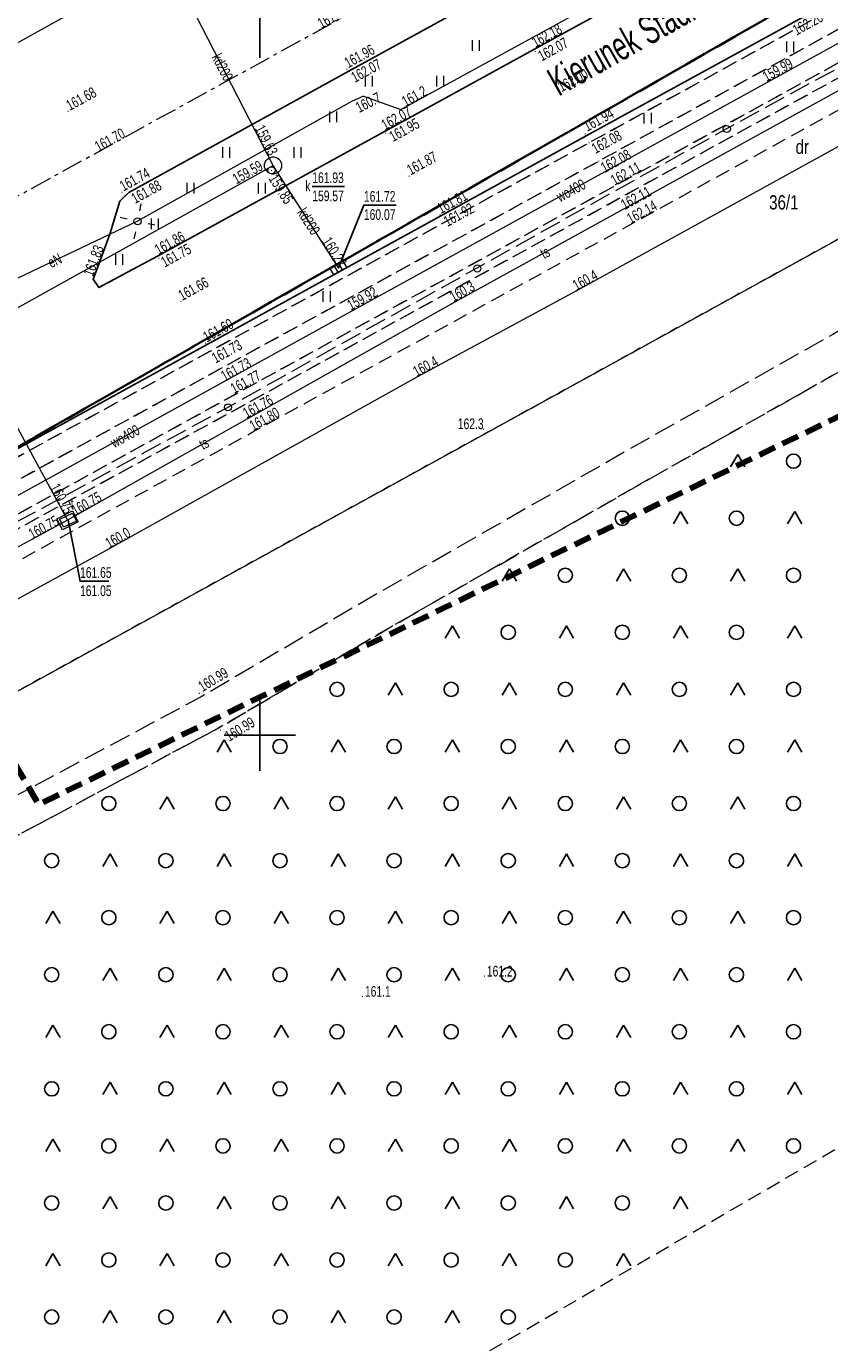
# Model space of a CAD drawing. Header units: metres. Extents: x 0 to 8443948, y 0 to 5887002.
# Tile 7 of 256: x 8442584 to 8442640, y 5885807 to 5885900. Entities that reach past the tile are written whole.
import ezdxf
from ezdxf.enums import TextEntityAlignment as Align

# ---------------------------------------------------------------- set-up
doc = ezdxf.new("R2010")
doc.units = ezdxf.units.M
doc.header["$MEASUREMENT"] = 0
for name, pattern in [('0.5_0.5', [1, 0.5, -0.5]), ('1.0_0.5', [1.5, 1, -0.5]), ('1.5_0.5', [2, 1.5, -0.5]), ('1.5_1.0', [2.5, 1.5, -1]), ('1_12', [3, 1, -1, 0, -1]), ('1_EGJE', [2.5, 1.5, -0.37, 0.26, -0.37]), ('219-500', [0]), ('4', [1.8, 1.2, -0.6])]:
    doc.linetypes.add(name, pattern=pattern)
doc.layers.get('0').update_dxf_attribs({"color": 250, "linetype": 'CONTINUOUS', "lineweight": 5})
doc.layers.add('!STR oś jezdni', color=6, linetype='1_12', lineweight=30)
for name, color, linetype in [('210-oznaczenie konturu użytku gruntowego', 253, 'CONTINUOUS'), ('211-numer działki ewidencyjnej', 253, 'CONTINUOUS'), ('216-obręb ewidencyjny', 253, 'CONTINUOUS'), ('218-kontur użytku gruntowego', 253, 'CONTINUOUS'), ('219-działka ewidencyjna', 253, 'CONTINUOUS'), ('chodnik', 253, 'CONTINUOUS'), ('jezdnia', 253, 'CONTINUOUS'), ('komora podziemna', 253, 'CONTINUOUS'), ('kratka ściekowa', 253, 'CONTINUOUS'), ('krawężnik', 253, 'CONTINUOUS'), ('latarnia', 253, 'CONTINUOUS'), ('Obszar opracowania', 253, 'CONTINUOUS'), ('Obszar prawny ulicy', 253, 'CONTINUOUS'), ('pikieta naturalna', 253, 'CONTINUOUS'), ('pikieta naturalna-Atr2', 253, 'CONTINUOUS'), ('pikieta sztuczna', 253, 'CONTINUOUS'), ('pikieta sztuczna-Atr2', 253, 'CONTINUOUS'), ('przewód elektroenergetyczny podziemny', 253, 'CONTINUOUS'), ('przewód elektroenergetyczny podziemny - ob. projektowany', 253, 'CONTINUOUS'), ('przewód elektroenergetyczny podziemny-Atr1', 253, 'CONTINUOUS'), ('przewód kanalizacyjny', 253, 'CONTINUOUS'), ('przewód kanalizacyjny-Atr1', 253, 'CONTINUOUS'), ('przewód specjalny', 253, 'CONTINUOUS'), ('przewód telekomunikacyjny podziemny', 253, 'CONTINUOUS'), ('przewód telekomunikacyjny podziemny-Atr1', 253, 'CONTINUOUS'), ('przewód wodociągowy', 253, 'CONTINUOUS'), ('przewód wodociągowy-Atr1', 253, 'CONTINUOUS'), ('rzędna', 253, 'CONTINUOUS'), ('rzędna-Atr2', 253, 'CONTINUOUS'), ('rzędna-Atr3', 253, 'CONTINUOUS'), ('słup przewodów napowietrznych', 253, 'CONTINUOUS'), ('słup przewodów napowietrznych - ob. projektowany', 253, 'CONTINUOUS'), ('teren zalesiony', 253, 'CONTINUOUS'), ('trawnik', 253, 'CONTINUOUS'), ('Wstawianie ramki sekcyjnej z opisem', 253, 'CONTINUOUS'), ('właz do komory lub kanału', 253, 'CONTINUOUS'), ('właz do komory lub kanału - okrągły', 253, 'CONTINUOUS'), ('właz do komory lub kanału - okrągły-Atr17', 253, 'CONTINUOUS'), ('właz do komory lub kanału-Atr17', 253, 'CONTINUOUS')]:
    doc.layers.add(name, color=color, linetype=linetype)
doc.styles.get("Standard").update_dxf_attribs({"font": 'Working1250', "width": 0.75})

# ---------------------------------------------------------------- blocks, each defined once
blk = doc.blocks.new('PW01')
at = {"linetype": 'Continuous', "lineweight": 13}
h = blk.add_hatch(color=0, dxfattribs=at)
edge = h.paths.add_edge_path()
edge.add_arc((0, 0), 0.045, 0, 360)
blk = doc.blocks.new('US05')
at = {"color": 0, "linetype": 'Continuous', "lineweight": 13}
for p, q in [((-0.525, -0.25), (-0.525, 0.25)), ((-0.525, 0.25), (-0.175, 0.25)), ((-0.175, -0.25), (-0.175, 0.25)), ((-0.175, 0.25), (0.175, 0.25)), ((0.175, -0.25), (0.175, 0.25)), ((0.175, 0.25), (0.525, 0.25)), ((0.525, -0.25), (0.525, 0.25)), ((-0.525, -0.25), (-0.175, -0.25)), ((-0.175, -0.25), (0.175, -0.25)), ((0.175, -0.25), (0.525, -0.25))]:
    blk.add_line(p, q, dxfattribs=at)
blk = doc.blocks.new('US15')
at = {"color": 0, "linetype": 'Continuous', "lineweight": 13}
blk.add_circle((0, 0), 0.25, dxfattribs=at)
blk = doc.blocks.new('SM01')
at = {"color": 0, "linetype": 'Continuous', "lineweight": 13}
for p, q in [((-0.53, 0.531), (-0.883, 0.884)), ((0.531, 0.531), (0.884, 0.884)), ((-0.53, -0.53), (-0.883, -0.883)), ((0.531, -0.53), (0.884, -0.883))]:
    blk.add_line(p, q, dxfattribs=at)
blk.add_circle((0, 0), 0.25, dxfattribs=at)
blk = doc.blocks.new('US22')
at = {"color": 0, "linetype": 'Continuous', "lineweight": 13}
blk.add_circle((0, 0), 0.25, dxfattribs=at)
blk = doc.blocks.new('TU04')
at = {"color": 0, "linetype": 'Continuous', "lineweight": 13}
for p, q in [((0, 0), (0, 0.75)), ((0.5, 0), (0.5, 0.75))]:
    blk.add_line(p, q, dxfattribs=at)
blk = doc.blocks.new('OTZK3')
at = {"color": 0, "linetype": 'Continuous'}
for p, q in [((-0.5, -0.289), (0, 0.577)), ((0, 0.577), (0.5, -0.289))]:
    blk.add_line(p, q, dxfattribs=at)
blk = doc.blocks.new('OTZK1')
at = {"color": 0, "linetype": 'Continuous'}
blk.add_circle((0, 0), 0.5, dxfattribs=at)
blk = doc.blocks.new('RAMKA500K')
at = {"color": 0}
for p, q in [((200, 147.5), (200, 152.5)), ((200, 97.5), (200, 102.5)), ((197.5, 100), (202.5, 100))]:
    blk.add_line(p, q, dxfattribs=at)

msp = doc.modelspace()

# ---------------------------------------------------------------- linework, layer by layer
at = {"layer": '!STR oś jezdni', "color": 162, "linetype": '1_EGJE', "lineweight": 15}
msp.add_lwpolyline([(8442474.47, 5885828.108), (8442683.667, 5885943.139)], dxfattribs=at)
at = {"layer": '216-obręb ewidencyjny', "color": 253, "linetype": '1.5_1.0', "lineweight": 35, "flags": 128}
for points in [[(8442841.544, 5886013.294), (8442656.69, 5885912.36), (8442529.19, 5885839.4), (8442483.422, 5885813.215)], [(8442483.422, 5885813.215), (8442529.19, 5885839.4), (8442656.69, 5885912.36), (8442841.544, 5886013.294)]]:
    msp.add_lwpolyline(points, dxfattribs=at)
at = {"layer": '218-kontur użytku gruntowego', "color": 3, "linetype": '0.5_0.5', "lineweight": 18, "flags": 128}
for points in [[(8442656.69, 5885912.36), (8442529.19, 5885839.4)], [(8442529.19, 5885839.4), (8442656.69, 5885912.36)], [(8442533.2, 5885825.66), (8442664.32, 5885897.87)], [(8442664.32, 5885897.87), (8442533.2, 5885825.66)]]:
    msp.add_lwpolyline(points, dxfattribs=at)
at = {"layer": '219-działka ewidencyjna', "color": 253, "linetype": '219-500', "lineweight": 18, "flags": 128}
for points in [[(8442656.69, 5885912.36), (8442529.19, 5885839.4)], [(8442533.2, 5885825.66), (8442664.32, 5885897.87)]]:
    msp.add_lwpolyline(points, dxfattribs=at)
at = {"layer": 'chodnik', "color": 253, "linetype": '1.0_0.5', "lineweight": 18, "flags": 128}
for points in [[(8442841.998, 5886012.568), (8442832.59, 5886007.41), (8442817.28, 5885998.96), (8442782.54, 5885979.87), (8442752.21, 5885963.2), (8442719.97, 5885945.42), (8442687.74, 5885927.66), (8442670.86, 5885918.39), (8442655.42, 5885909.85), (8442622.88, 5885892.02), (8442596.27, 5885877.38), (8442575.62, 5885866.03), (8442560.59, 5885857.76), (8442525.08, 5885838.22), (8442509.07, 5885829.36), (8442493.12, 5885820.6), (8442482.469, 5885814.742)], [(8442482.734, 5885814.318), (8442493.32, 5885820.16), (8442525.32, 5885837.78), (8442560.79, 5885857.3), (8442596.48, 5885876.9), (8442623.08, 5885891.53), (8442655.67, 5885909.48), (8442687.95, 5885927.26), (8442720.2, 5885944.99), (8442752.48, 5885962.79), (8442782.72, 5885979.4), (8442817.55, 5885998.55), (8442842.259, 5886012.149)], [(8442843.033, 5886010.91), (8442818.06, 5885997.17), (8442783.41, 5885978.14), (8442753.19, 5885961.54), (8442720.93, 5885943.74), (8442688.63, 5885925.96), (8442656.38, 5885908.21), (8442623.77, 5885890.25), (8442597.12, 5885875.63), (8442561.4, 5885855.99), (8442525.99, 5885836.53), (8442493.98, 5885818.86), (8442483.488, 5885813.11)], [(8442484.582, 5885811.358), (8442494.8, 5885816.96), (8442526.92, 5885834.71), (8442562.4, 5885854.15), (8442598.17, 5885873.84), (8442624.8, 5885888.46), (8442657.47, 5885906.45), (8442689.67, 5885924.19), (8442721.98, 5885941.97), (8442754.17, 5885959.73), (8442784.37, 5885976.3), (8442819.26, 5885995.45), (8442844.136, 5886009.143)], [(8442844.65, 5886008.319), (8442819.79, 5885994.66), (8442784.76, 5885975.43), (8442754.61, 5885958.89), (8442722.39, 5885941.13), (8442691.08, 5885923.91), (8442657.91, 5885905.62), (8442625.13, 5885887.6), (8442598.63, 5885873.01), (8442562.69, 5885853.33), (8442527.37, 5885833.89), (8442495.03, 5885816.03), (8442485.077, 5885810.566)], [(8442486.186, 5885808.788), (8442495.8, 5885814.05), (8442518.04, 5885826.35), (8442520.13, 5885827.5), (8442528.37, 5885832.06), (8442563.43, 5885851.44), (8442599.47, 5885871.24), (8442625.94, 5885885.78), (8442658.84, 5885903.89), (8442691.97, 5885922.16), (8442723.6, 5885939.55), (8442755.59, 5885957.15), (8442785.67, 5885973.69), (8442820.87, 5885992.99), (8442845.682, 5886006.666)]]:
    msp.add_lwpolyline(points, dxfattribs=at)
at = {"layer": 'jezdnia', "color": 253, "linetype": '1.5_0.5', "lineweight": 18, "flags": 128}
msp.add_lwpolyline([(8442482.469, 5885814.742), (8442493.12, 5885820.6), (8442509.07, 5885829.36), (8442525.08, 5885838.22), (8442560.59, 5885857.76), (8442575.62, 5885866.03), (8442596.27, 5885877.38), (8442622.88, 5885892.02), (8442655.42, 5885909.85), (8442670.86, 5885918.39), (8442687.74, 5885927.66), (8442719.97, 5885945.42), (8442752.21, 5885963.2), (8442782.54, 5885979.87), (8442817.28, 5885998.96), (8442832.59, 5886007.41), (8442841.998, 5886012.568)], dxfattribs=at)
for points in [[(8442588.72, 5885881.38), (8442588.31, 5885881.97), (8442588.72, 5885883.03), (8442589.49, 5885885.13), (8442590.19, 5885887.45), (8442590.81, 5885888.05), (8442606.2, 5885896.53), (8442616.8, 5885902.37), (8442631.59, 5885910.48), (8442649.16, 5885920.17), (8442665.16, 5885928.98), (8442681.55, 5885938.01), (8442699.29, 5885947.77), (8442713.88, 5885955.75), (8442729.15, 5885964.19), (8442746.5, 5885973.73), (8442761.82, 5885982.17), (8442776.42, 5885990.18), (8442779.3, 5885991.8), (8442779.61, 5885991.88), (8442779.8, 5885991.71), (8442779.87, 5885991.32), (8442779.69, 5885990.92), (8442777.85, 5885989.09), (8442776.26, 5885987.94), (8442762.79, 5885980.53), (8442747.5, 5885972.1), (8442743.59, 5885969.97), (8442742.81, 5885970), (8442742.12, 5885969.63), (8442741.73, 5885968.94), (8442734, 5885964.7), (8442732.66, 5885963.91), (8442730.98, 5885962.86), (8442729.72, 5885962.01), (8442715.79, 5885952.44), (8442708.54, 5885947.47), (8442705.55, 5885945.62), (8442701.73, 5885943.5), (8442684.3, 5885933.92), (8442667.52, 5885924.64), (8442651.95, 5885916.11), (8442633.93, 5885906.15), (8442619.22, 5885898.08), (8442592.83, 5885883.59)], [(8442547.85, 5885826.63), (8442525.34, 5885814.13), (8442526.33, 5885811.55), (8442549.07, 5885824.44), (8442570, 5885836.02), (8442597.13, 5885850.52), (8442609.19, 5885857.6), (8442627.63, 5885868.15), (8442640.14, 5885875.21), (8442641.78, 5885876.13), (8442672.91, 5885894.35), (8442687.64, 5885901.06), (8442729.86, 5885924.53), (8442744.55, 5885932.95), (8442765.66, 5885944.46), (8442781.73, 5885952.49), (8442796.73, 5885961.53), (8442801.94, 5885946.86), (8442810.19, 5885919.94), (8442812.59, 5885920.67), (8442803.9, 5885948.12), (8442799.1, 5885962.81), (8442806.3, 5885966.7), (8442818.9, 5885973.51), (8442834.35, 5885981.17), (8442843.99, 5885986.8), (8442842.73, 5885988.95), (8442833.1, 5885983.34), (8442817.71, 5885975.7), (8442801.14, 5885966.76), (8442798.36, 5885965.26), (8442797.93, 5885966.8), (8442795.82, 5885974.21), (8442793.55, 5885972.98), (8442795.2, 5885966.83), (8442795.96, 5885963.96), (8442780.61, 5885954.73), (8442764.55, 5885946.69), (8442743.32, 5885935.12), (8442728.63, 5885926.71), (8442686.61, 5885903.33), (8442671.88, 5885896.62), (8442640.53, 5885878.31), (8442640.17, 5885878.1), (8442626.4, 5885870.33), (8442607.93, 5885859.76), (8442595.89, 5885852.69), (8442568.82, 5885838.23)]]:
    msp.add_lwpolyline(points, close=True, dxfattribs=at)
at = {"layer": 'komora podziemna', "color": 34, "linetype": 'Continuous', "lineweight": 18, "flags": 128}
msp.add_lwpolyline([(8442601.53, 5885889.94), (8442601.52, 5885889.82), (8442601.48, 5885889.7), (8442601.42, 5885889.59), (8442601.33, 5885889.49), (8442601.23, 5885889.42), (8442601.12, 5885889.37), (8442600.99, 5885889.34), (8442600.87, 5885889.34), (8442600.74, 5885889.37), (8442600.63, 5885889.42), (8442600.53, 5885889.49), (8442600.44, 5885889.59), (8442600.38, 5885889.7), (8442600.34, 5885889.82), (8442600.33, 5885889.94), (8442600.34, 5885890.06), (8442600.38, 5885890.18), (8442600.44, 5885890.29), (8442600.53, 5885890.39), (8442600.63, 5885890.46), (8442600.74, 5885890.51), (8442600.87, 5885890.54), (8442600.99, 5885890.54), (8442601.12, 5885890.51), (8442601.23, 5885890.46), (8442601.33, 5885890.39), (8442601.42, 5885890.29), (8442601.48, 5885890.18), (8442601.52, 5885890.06)], close=True, dxfattribs=at)
at = {"layer": 'komora podziemna', "color": 30, "linetype": 'Continuous', "lineweight": 18, "flags": 128}
msp.add_lwpolyline([(8442586.88, 5885865.73), (8442587.27, 5885864.96), (8442586.17, 5885864.41), (8442585.78, 5885865.18)], close=True, dxfattribs=at)
at = {"layer": 'krawężnik', "color": 253, "linetype": 'Continuous', "lineweight": 25, "flags": 128}
for points in [[(8442482.469, 5885814.742), (8442493.12, 5885820.6), (8442509.07, 5885829.36), (8442525.08, 5885838.22), (8442560.59, 5885857.76), (8442575.62, 5885866.03), (8442596.27, 5885877.38), (8442622.88, 5885892.02), (8442655.42, 5885909.85), (8442670.86, 5885918.39), (8442687.74, 5885927.66), (8442719.97, 5885945.42), (8442752.21, 5885963.2), (8442782.54, 5885979.87), (8442817.28, 5885998.96), (8442832.59, 5886007.41), (8442841.998, 5886012.568)], [(8442616.8, 5885902.37), (8442606.2, 5885896.53), (8442590.81, 5885888.05), (8442590.19, 5885887.45), (8442589.49, 5885885.13), (8442588.72, 5885883.03), (8442588.31, 5885881.97), (8442588.72, 5885881.38), (8442592.83, 5885883.59), (8442619.22, 5885898.08), (8442633.93, 5885906.15)]]:
    msp.add_lwpolyline(points, dxfattribs=at)
at = {"layer": 'Obszar opracowania', "color": 132, "linetype": '4', "lineweight": 200, "flags": 128}
msp.add_lwpolyline([(8442458.55, 5886034.95), (8442518.17, 5885958.05), (8442584.5, 5885845.16), (8442759.83, 5885930.18), (8442706.56, 5886026.84), (8442661.75, 5886007.44), (8442603.9, 5886098.45), (8442577.09, 5886102.33)], close=True, dxfattribs=at)
at = {"layer": 'Obszar prawny ulicy', "color": 5, "linetype": '219-500', "lineweight": 18, "flags": 128}
msp.add_lwpolyline([(8442841.544, 5886013.294), (8442656.69, 5885912.36), (8442529.19, 5885839.41), (8442483.42, 5885813.219)], dxfattribs=at)
at = {"layer": 'przewód elektroenergetyczny podziemny', "color": 1, "linetype": 'Continuous', "lineweight": 18, "flags": 128}
for points in [[(8442849.905, 5885999.903), (8442841.97, 5885995.57), (8442825.91, 5885986.54), (8442819.95, 5885989.59), (8442818.81, 5885989.49), (8442796.49, 5885977.47), (8442769.36, 5885962.12), (8442747.93, 5885950.26), (8442725.89, 5885938.18), (8442702.22, 5885925.29), (8442673.81, 5885909.27), (8442648.33, 5885895.55), (8442622.2, 5885881.15), (8442611, 5885875.11), (8442589.44, 5885863.08), (8442560.1, 5885846.98), (8442528.68, 5885829.44)], [(8442607.27, 5885894.81), (8442609.89, 5885893.86), (8442624.34, 5885901.8), (8442638.58, 5885909.59), (8442653.63, 5885917.9), (8442663.82, 5885924.82), (8442668.97, 5885928.39)], [(8442607.27, 5885894.81), (8442606.48, 5885894.46), (8442591.43, 5885886.03), (8442580.08, 5885880.64), (8442574.17, 5885877.56), (8442555.05, 5885867.33), (8442534.61, 5885855.87), (8442520.36, 5885847.5), (8442512.24, 5885843.08), (8442496.44, 5885834.17), (8442491.98, 5885831.04), (8442488.32, 5885828.95), (8442477.084, 5885823.368)]]:
    msp.add_lwpolyline(points, dxfattribs=at)
at = {"layer": 'przewód elektroenergetyczny podziemny - ob. projektowany', "color": 3, "linetype": '1.5_0.5', "lineweight": 18, "flags": 128}
msp.add_lwpolyline([(8442484.819, 5885810.978), (8442492.55, 5885815.32), (8442510.12, 5885824.88), (8442527.6, 5885834.61), (8442545.17, 5885844.17), (8442562.64, 5885853.9), (8442580.21, 5885863.46), (8442597.78, 5885873.01), (8442615.24, 5885882.77), (8442632.7, 5885892.51), (8442650.27, 5885902.07), (8442667.96, 5885911.8), (8442700.77, 5885929.84), (8442718.29, 5885939.48), (8442735.81, 5885949.13), (8442753.33, 5885958.77), (8442770.89, 5885968.35), (8442788.4, 5885978.02), (8442805.9, 5885987.69), (8442840.92, 5886007.03), (8442844.291, 5886008.895)], dxfattribs=at)
at = {"layer": 'przewód kanalizacyjny', "color": 34, "linetype": 'Continuous', "lineweight": 18, "flags": 128}
for points in [[(8442600.93, 5885889.94), (8442594.72, 5885902.05)], [(8442478.018, 5885821.871), (8442504.35, 5885836.18), (8442552.38, 5885862.93), (8442600.93, 5885889.94)], [(8442605.52, 5885882.76), (8442600.93, 5885889.94)]]:
    msp.add_lwpolyline(points, dxfattribs=at)
at = {"layer": 'przewód specjalny', "color": 253, "linetype": 'Continuous', "lineweight": 18, "flags": 128}
msp.add_lwpolyline([(8442467.988, 5885837.937), (8442479.18, 5885844.15), (8442505.22, 5885858.43), (8442527.67, 5885871.38), (8442528.19, 5885871.67), (8442529.39, 5885872.15), (8442538.08, 5885873.5), (8442566.01, 5885889.1), (8442600.17, 5885908.09)], dxfattribs=at)
at = {"layer": 'przewód telekomunikacyjny podziemny', "color": 30, "linetype": 'Continuous', "lineweight": 18, "flags": 128}
for points in [[(8442845.149, 5886007.52), (8442819.73, 5885993.62), (8442792.68, 5885978.72), (8442764.96, 5885963.37), (8442742.51, 5885951.26), (8442715.88, 5885936.68), (8442689.75, 5885922.33), (8442664.49, 5885908.48), (8442641.02, 5885895.43), (8442613.42, 5885880.21), (8442586.52, 5885865.07), (8442555.95, 5885848.53), (8442535.15, 5885836.83), (8442526.51, 5885832.17), (8442498.85, 5885816.9), (8442485.646, 5885809.653)], [(8442569.73, 5885895.62), (8442578.26, 5885880.26), (8442586.52, 5885865.07)]]:
    msp.add_lwpolyline(points, dxfattribs=at)
at = {"layer": 'przewód wodociągowy', "color": 5, "linetype": 'Continuous', "lineweight": 18, "flags": 128}
msp.add_lwpolyline([(8442843.605, 5886009.994), (8442843.29, 5886009.82), (8442826.42, 5886000.55), (8442802.48, 5885987.45), (8442778.93, 5885974.5), (8442749.11, 5885958.12), (8442696.67, 5885929.15), (8442690.32, 5885925.61), (8442668.73, 5885914.04), (8442635.32, 5885895.63), (8442606.35, 5885879.69), (8442569.17, 5885859.16), (8442546.29, 5885846.29), (8442517.14, 5885829.75), (8442484.185, 5885811.993)], dxfattribs=at)
at = {"layer": 'rzędna-Atr2', "color": 253, "flags": 128}
for points in [[(8442603.68, 5885888.48), (8442605.942, 5885888.48)], [(8442605.52, 5885882.76), (8442607.3, 5885887.17), (8442609.553, 5885887.17)], [(8442586.56, 5885865.08), (8442587.4, 5885860.8), (8442589.419, 5885860.8)]]:
    msp.add_lwpolyline(points, dxfattribs=at)
at = {"layer": 'teren zalesiony', "color": 253, "linetype": '1.0_0.5', "lineweight": 18, "flags": 128}
msp.add_lwpolyline([(8442560.39, 5885774.39), (8442810.19, 5885919.94), (8442801.94, 5885946.86), (8442796.73, 5885961.53), (8442781.73, 5885952.49), (8442765.66, 5885944.46), (8442744.55, 5885932.95), (8442729.86, 5885924.53), (8442687.64, 5885901.06), (8442672.91, 5885894.35), (8442641.78, 5885876.13), (8442640.14, 5885875.21), (8442627.63, 5885868.15), (8442609.19, 5885857.6), (8442597.13, 5885850.52), (8442570, 5885836.02), (8442549.07, 5885824.44), (8442526.33, 5885811.55), (8442527.32, 5885808.99), (8442538.89, 5885777.39), (8442550.51, 5885746.13)], close=True, dxfattribs=at)
at = {"layer": 'trawnik', "color": 253, "linetype": '1.0_0.5', "lineweight": 18, "flags": 128}
for points in [[(8442842.259, 5886012.149), (8442817.55, 5885998.55), (8442782.72, 5885979.4), (8442752.48, 5885962.79), (8442720.2, 5885944.99), (8442687.95, 5885927.26), (8442655.67, 5885909.48), (8442623.08, 5885891.53), (8442596.48, 5885876.9), (8442560.79, 5885857.3), (8442525.32, 5885837.78), (8442493.32, 5885820.16), (8442482.734, 5885814.318)], [(8442483.488, 5885813.11), (8442493.98, 5885818.86), (8442525.99, 5885836.53), (8442561.4, 5885855.99), (8442597.12, 5885875.63), (8442623.77, 5885890.25), (8442656.38, 5885908.21), (8442688.63, 5885925.96), (8442720.93, 5885943.74), (8442753.19, 5885961.54), (8442783.41, 5885978.14), (8442818.06, 5885997.17), (8442843.033, 5886010.91)], [(8442844.136, 5886009.143), (8442819.26, 5885995.45), (8442784.37, 5885976.3), (8442754.17, 5885959.73), (8442721.98, 5885941.97), (8442689.67, 5885924.19), (8442657.47, 5885906.45), (8442624.8, 5885888.46), (8442598.17, 5885873.84), (8442562.4, 5885854.15), (8442526.92, 5885834.71), (8442494.8, 5885816.96), (8442484.582, 5885811.358)], [(8442485.077, 5885810.566), (8442495.03, 5885816.03), (8442527.37, 5885833.89), (8442562.69, 5885853.33), (8442598.63, 5885873.01), (8442625.13, 5885887.6), (8442657.91, 5885905.62), (8442691.08, 5885923.91), (8442722.39, 5885941.13), (8442754.61, 5885958.89), (8442784.76, 5885975.43), (8442819.79, 5885994.66), (8442844.65, 5886008.319)]]:
    msp.add_lwpolyline(points, dxfattribs=at)
msp.add_lwpolyline([(8442588.31, 5885881.97), (8442588.72, 5885881.38), (8442592.83, 5885883.59), (8442619.22, 5885898.08), (8442633.93, 5885906.15), (8442651.95, 5885916.11), (8442667.52, 5885924.64), (8442684.3, 5885933.92), (8442701.73, 5885943.5), (8442705.55, 5885945.62), (8442708.54, 5885947.47), (8442715.79, 5885952.44), (8442729.72, 5885962.01), (8442730.98, 5885962.86), (8442732.66, 5885963.91), (8442734, 5885964.7), (8442741.73, 5885968.94), (8442742.12, 5885969.63), (8442742.81, 5885970), (8442743.59, 5885969.97), (8442747.5, 5885972.1), (8442762.79, 5885980.53), (8442776.26, 5885987.94), (8442777.85, 5885989.09), (8442779.69, 5885990.92), (8442779.87, 5885991.32), (8442779.8, 5885991.71), (8442779.61, 5885991.88), (8442779.3, 5885991.8), (8442776.42, 5885990.18), (8442761.82, 5885982.17), (8442746.5, 5885973.73), (8442729.15, 5885964.19), (8442713.88, 5885955.75), (8442699.29, 5885947.77), (8442681.55, 5885938.01), (8442665.16, 5885928.98), (8442649.16, 5885920.17), (8442631.59, 5885910.48), (8442616.8, 5885902.37), (8442606.2, 5885896.53), (8442590.81, 5885888.05), (8442590.19, 5885887.45), (8442589.49, 5885885.13), (8442588.72, 5885883.03)], close=True, dxfattribs=at)
at = {"layer": 'właz do komory lub kanału', "color": 253, "linetype": 'Continuous', "lineweight": 18, "flags": 128}
msp.add_lwpolyline([(8442586.25, 5885864.58), (8442585.98, 5885865.15), (8442586.87, 5885865.58), (8442587.14, 5885865.01)], close=True, dxfattribs=at)

# ---------------------------------------------------------------- block references
at = {"layer": 'kratka ściekowa', "color": 34, "linetype": 'Continuous', "lineweight": 18, "rotation": 29.745}
msp.add_blockref('US05', (8442605.52, 5885882.76), dxfattribs=at)
at = {"layer": 'latarnia', "color": 253, "linetype": 'Continuous', "lineweight": 18, "rotation": 33.126}
msp.add_blockref('SM01', (8442591.43, 5885886.03), dxfattribs=at)
at = {"layer": 'pikieta naturalna', "color": 253, "linetype": 'Continuous', "lineweight": 13}
for p in [(8442615.69, 5885871.46), (8442615.75, 5885833.12), (8442607.2, 5885831.7)]:
    msp.add_blockref('PW01', p, dxfattribs=at)
at = {"layer": 'pikieta sztuczna', "color": 253, "linetype": 'Continuous', "lineweight": 13}
for p in [(8442604.2, 5885899.47), (8442619.22, 5885898.08), (8442619.3, 5885897.93), (8442606.11, 5885896.69), (8442606.2, 5885896.53), (8442621.04, 5885895.02), (8442586.56, 5885893.75), (8442608.71, 5885892.31), (8442608.82, 5885892.21), (8442622.81, 5885892.15), (8442623.08, 5885891.53), (8442588.6, 5885890.85), (8442623.77, 5885890.25), (8442610.48, 5885889.2), (8442624.8, 5885888.46), (8442590.34, 5885888.07), (8442590.81, 5885888.05), (8442625.13, 5885887.6), (8442612.64, 5885886.48), (8442612.69, 5885886.42), (8442625.94, 5885885.78), (8442592.83, 5885883.59), (8442592.93, 5885883.45), (8442588.31, 5885881.97), (8442594.47, 5885880.41), (8442596.2, 5885877.48), (8442596.48, 5885876.9), (8442597.12, 5885875.63), (8442598.17, 5885873.84), (8442598.63, 5885873.01), (8442599.47, 5885871.24), (8442595.76, 5885852.94), (8442597.25, 5885850.36)]:
    msp.add_blockref('PW01', p, dxfattribs=at)
at = {"layer": 'rzędna', "color": 5, "linetype": 'Continuous', "lineweight": 18}
for p in [(8442635.32, 5885895.63), (8442606.35, 5885879.69)]:
    msp.add_blockref('PW01', p, dxfattribs=at)
at = {"layer": 'rzędna', "color": 253, "linetype": 'Continuous', "lineweight": 18}
for p in [(8442606.48, 5885894.46), (8442600.82, 5885889.6)]:
    msp.add_blockref('PW01', p, dxfattribs=at)
at = {"layer": 'rzędna', "color": 1, "linetype": 'Continuous', "lineweight": 18}
for p in [(8442609.89, 5885893.86), (8442622.2, 5885881.15), (8442611, 5885875.11), (8442589.44, 5885863.08)]:
    msp.add_blockref('PW01', p, dxfattribs=at)
at = {"layer": 'rzędna', "color": 32, "linetype": 'Continuous', "lineweight": 18}
for p in [(8442600.66, 5885890.46), (8442600.41, 5885889.65)]:
    msp.add_blockref('PW01', p, dxfattribs=at)
at = {"layer": 'rzędna', "color": 34, "linetype": 'Continuous', "lineweight": 18}
for p in [(8442601.26, 5885889.43), (8442605.52, 5885882.76)]:
    msp.add_blockref('PW01', p, dxfattribs=at)
at = {"layer": 'rzędna', "color": 34, "linetype": 'Continuous', "lineweight": 18, "rotation": 29.745}
msp.add_blockref('PW01', (8442605.52, 5885882.76), dxfattribs=at)
at = {"layer": 'rzędna', "color": 30, "linetype": 'Continuous', "lineweight": 18}
for p in [(8442613.42, 5885880.21), (8442586.32, 5885865.44), (8442587.07, 5885865.37), (8442585.99, 5885864.78), (8442586.56, 5885865.08)]:
    msp.add_blockref('PW01', p, dxfattribs=at)
at = {"layer": 'słup przewodów napowietrznych', "color": 253, "linetype": 'Continuous', "lineweight": 18}
msp.add_blockref('US15', (8442591.43, 5885886.03), dxfattribs=at)
at = {"layer": 'słup przewodów napowietrznych - ob. projektowany', "color": 3, "linetype": 'Continuous', "lineweight": 18}
for p in [(8442632.74, 5885892.5), (8442615.25, 5885882.72), (8442597.77, 5885872.99)]:
    msp.add_blockref('US15', p, dxfattribs=at)
at = {"layer": 'teren zalesiony', "color": 253, "linetype": 'Continuous', "lineweight": 18}
for name, p in [('OTZK3', (8442633.503, 5885869.102)), ('OTZK1', (8442637.416, 5885869.216)), ('OTZK1', (8442625.416, 5885865.216)), ('OTZK3', (8442629.503, 5885865.102)), ('OTZK1', (8442633.416, 5885865.216)), ('OTZK3', (8442637.503, 5885865.102)), ('OTZK3', (8442617.503, 5885861.102)), ('OTZK1', (8442621.416, 5885861.216)), ('OTZK3', (8442625.503, 5885861.102)), ('OTZK1', (8442629.416, 5885861.216)), ('OTZK3', (8442633.503, 5885861.102)), ('OTZK1', (8442637.416, 5885861.216)), ('OTZK3', (8442613.503, 5885857.102)), ('OTZK1', (8442617.416, 5885857.216)), ('OTZK3', (8442621.503, 5885857.102)), ('OTZK1', (8442625.416, 5885857.216)), ('OTZK3', (8442629.503, 5885857.102)), ('OTZK1', (8442633.416, 5885857.216)), ('OTZK3', (8442637.503, 5885857.102)), ('OTZK1', (8442605.416, 5885853.216)), ('OTZK3', (8442609.503, 5885853.102)), ('OTZK1', (8442613.416, 5885853.216)), ('OTZK3', (8442617.503, 5885853.102)), ('OTZK1', (8442621.416, 5885853.216)), ('OTZK3', (8442625.503, 5885853.102)), ('OTZK1', (8442629.416, 5885853.216)), ('OTZK3', (8442633.503, 5885853.102)), ('OTZK1', (8442637.416, 5885853.216)), ('OTZK3', (8442597.503, 5885849.102)), ('OTZK1', (8442601.416, 5885849.216)), ('OTZK3', (8442605.503, 5885849.102)), ('OTZK1', (8442609.416, 5885849.216)), ('OTZK3', (8442613.503, 5885849.102)), ('OTZK1', (8442617.416, 5885849.216)), ('OTZK3', (8442621.503, 5885849.102)), ('OTZK1', (8442625.416, 5885849.216)), ('OTZK3', (8442629.503, 5885849.102)), ('OTZK1', (8442633.416, 5885849.216)), ('OTZK3', (8442637.503, 5885849.102)), ('OTZK1', (8442589.416, 5885845.216)), ('OTZK3', (8442593.503, 5885845.102)), ('OTZK1', (8442597.416, 5885845.216)), ('OTZK3', (8442601.503, 5885845.102)), ('OTZK1', (8442605.416, 5885845.216)), ('OTZK3', (8442609.503, 5885845.102)), ('OTZK1', (8442613.416, 5885845.216)), ('OTZK3', (8442617.503, 5885845.102)), ('OTZK1', (8442621.416, 5885845.216)), ('OTZK3', (8442625.503, 5885845.102)), ('OTZK1', (8442629.416, 5885845.216)), ('OTZK3', (8442633.503, 5885845.102)), ('OTZK1', (8442637.416, 5885845.216)), ('OTZK1', (8442585.416, 5885841.216)), ('OTZK3', (8442589.503, 5885841.102)), ('OTZK1', (8442593.416, 5885841.216)), ('OTZK3', (8442597.503, 5885841.102)), ('OTZK1', (8442601.416, 5885841.216)), ('OTZK3', (8442605.503, 5885841.102)), ('OTZK1', (8442609.416, 5885841.216)), ('OTZK3', (8442613.503, 5885841.102)), ('OTZK1', (8442617.416, 5885841.216)), ('OTZK3', (8442621.503, 5885841.102)), ('OTZK1', (8442625.416, 5885841.216)), ('OTZK3', (8442629.503, 5885841.102)), ('OTZK1', (8442633.416, 5885841.216)), ('OTZK3', (8442637.503, 5885841.102)), ('OTZK3', (8442585.503, 5885837.102)), ('OTZK1', (8442589.416, 5885837.216)), ('OTZK3', (8442593.503, 5885837.102)), ('OTZK1', (8442597.416, 5885837.216)), ('OTZK3', (8442601.503, 5885837.102)), ('OTZK1', (8442605.416, 5885837.216)), ('OTZK3', (8442609.503, 5885837.102)), ('OTZK1', (8442613.416, 5885837.216)), ('OTZK3', (8442617.503, 5885837.102)), ('OTZK1', (8442621.416, 5885837.216)), ('OTZK3', (8442625.503, 5885837.102)), ('OTZK1', (8442629.416, 5885837.216)), ('OTZK3', (8442633.503, 5885837.102)), ('OTZK1', (8442637.416, 5885837.216)), ('OTZK1', (8442585.416, 5885833.216)), ('OTZK3', (8442589.503, 5885833.102)), ('OTZK1', (8442593.416, 5885833.216)), ('OTZK3', (8442597.503, 5885833.102)), ('OTZK1', (8442601.416, 5885833.216)), ('OTZK3', (8442605.503, 5885833.102)), ('OTZK1', (8442609.416, 5885833.216)), ('OTZK3', (8442613.503, 5885833.102)), ('OTZK1', (8442617.416, 5885833.216)), ('OTZK3', (8442621.503, 5885833.102)), ('OTZK1', (8442625.416, 5885833.216)), ('OTZK3', (8442629.503, 5885833.102)), ('OTZK1', (8442633.416, 5885833.216)), ('OTZK3', (8442637.503, 5885833.102)), ('OTZK3', (8442585.503, 5885829.102)), ('OTZK1', (8442589.416, 5885829.216)), ('OTZK3', (8442593.503, 5885829.102)), ('OTZK1', (8442597.416, 5885829.216)), ('OTZK3', (8442601.503, 5885829.102)), ('OTZK1', (8442605.416, 5885829.216)), ('OTZK3', (8442609.503, 5885829.102)), ('OTZK1', (8442613.416, 5885829.216)), ('OTZK3', (8442617.503, 5885829.102)), ('OTZK1', (8442621.416, 5885829.216)), ('OTZK3', (8442625.503, 5885829.102)), ('OTZK1', (8442629.416, 5885829.216)), ('OTZK3', (8442633.503, 5885829.102)), ('OTZK1', (8442637.416, 5885829.216)), ('OTZK1', (8442585.416, 5885825.216)), ('OTZK3', (8442589.503, 5885825.102)), ('OTZK1', (8442593.416, 5885825.216)), ('OTZK3', (8442597.503, 5885825.102)), ('OTZK1', (8442601.416, 5885825.216)), ('OTZK3', (8442605.503, 5885825.102)), ('OTZK1', (8442609.416, 5885825.216)), ('OTZK3', (8442613.503, 5885825.102)), ('OTZK1', (8442617.416, 5885825.216)), ('OTZK3', (8442621.503, 5885825.102)), ('OTZK1', (8442625.416, 5885825.216)), ('OTZK3', (8442629.503, 5885825.102)), ('OTZK1', (8442633.416, 5885825.216)), ('OTZK3', (8442637.503, 5885825.102)), ('OTZK3', (8442585.503, 5885821.102)), ('OTZK1', (8442589.416, 5885821.216)), ('OTZK3', (8442593.503, 5885821.102)), ('OTZK1', (8442597.416, 5885821.216)), ('OTZK3', (8442601.503, 5885821.102)), ('OTZK1', (8442605.416, 5885821.216)), ('OTZK3', (8442609.503, 5885821.102)), ('OTZK1', (8442613.416, 5885821.216)), ('OTZK3', (8442617.503, 5885821.102)), ('OTZK1', (8442621.416, 5885821.216)), ('OTZK3', (8442625.503, 5885821.102)), ('OTZK1', (8442629.416, 5885821.216)), ('OTZK3', (8442633.503, 5885821.102)), ('OTZK1', (8442637.416, 5885821.216)), ('OTZK1', (8442585.416, 5885817.216)), ('OTZK3', (8442589.503, 5885817.102)), ('OTZK1', (8442593.416, 5885817.216)), ('OTZK3', (8442597.503, 5885817.102)), ('OTZK1', (8442601.416, 5885817.216)), ('OTZK3', (8442605.503, 5885817.102)), ('OTZK1', (8442609.416, 5885817.216)), ('OTZK3', (8442613.503, 5885817.102)), ('OTZK1', (8442617.416, 5885817.216)), ('OTZK3', (8442621.503, 5885817.102)), ('OTZK1', (8442625.416, 5885817.216)), ('OTZK3', (8442629.503, 5885817.102)), ('OTZK3', (8442585.503, 5885813.102)), ('OTZK1', (8442589.416, 5885813.216)), ('OTZK3', (8442593.503, 5885813.102)), ('OTZK1', (8442597.416, 5885813.216)), ('OTZK3', (8442601.503, 5885813.102)), ('OTZK1', (8442605.416, 5885813.216)), ('OTZK3', (8442609.503, 5885813.102)), ('OTZK1', (8442613.416, 5885813.216)), ('OTZK3', (8442617.503, 5885813.102)), ('OTZK1', (8442621.416, 5885813.216)), ('OTZK3', (8442625.503, 5885813.102)), ('OTZK1', (8442585.416, 5885809.216)), ('OTZK3', (8442589.503, 5885809.102)), ('OTZK1', (8442593.416, 5885809.216)), ('OTZK3', (8442597.503, 5885809.102)), ('OTZK1', (8442601.416, 5885809.216)), ('OTZK3', (8442605.503, 5885809.102)), ('OTZK1', (8442609.416, 5885809.216)), ('OTZK3', (8442613.503, 5885809.102)), ('OTZK1', (8442617.416, 5885809.216))]:
    msp.add_blockref(name, p, dxfattribs=at)
at = {"layer": 'trawnik', "color": 253, "linetype": 'Continuous', "lineweight": 18}
for p in [(8442614.909, 5885897.979), (8442636.949, 5885897.879), (8442607.409, 5885895.479), (8442612.409, 5885895.479), (8442604.909, 5885892.979), (8442626.949, 5885892.879), (8442597.409, 5885890.479), (8442602.409, 5885890.479), (8442594.909, 5885887.979), (8442599.909, 5885887.979), (8442592.409, 5885885.479), (8442589.909, 5885882.979), (8442604.449, 5885880.379)]:
    msp.add_blockref('TU04', p, dxfattribs=at)
at = {"layer": 'Wstawianie ramki sekcyjnej z opisem', "color": 253, "linetype": 'Continuous', "lineweight": 13}
msp.add_blockref('RAMKA500K', (8442400, 5885750), dxfattribs=at)
at = {"layer": 'właz do komory lub kanału - okrągły', "color": 253, "linetype": 'Continuous', "lineweight": 18}
msp.add_blockref('US22', (8442600.82, 5885889.6), dxfattribs=at)

# ---------------------------------------------------------------- texts
at = {"layer": '!STR oś jezdni', "color": 162, "linetype": 'Continuous', "lineweight": 30, "attachment_point": 1}
for s, insert, char_height, width, rotation in [('\\pi8.9974;{\\fArial Narrow|b0|i0|c238|p34;\\C0;Kierunek Stadion Miejski}', (8442612.128, 5885892.088), 2, 36.56471, 29.39423), ('\\pi27.036;{\\fArial Narrow|b0|i0|c238|p34;\\C160;B}', (8442564.987, 5885924.098), 4, 55.92961, 298.13475)]:
    msp.add_mtext(s, dxfattribs=dict(at, insert=insert, char_height=char_height, width=width, rotation=rotation))
at = {"layer": '210-oznaczenie konturu użytku gruntowego', "color": 3, "linetype": 'Continuous', "lineweight": 18, "width": 0.79}
msp.add_text('dr', height=1, dxfattribs=at).set_placement((8442637.56, 5885890.75))
at = {"layer": '211-numer działki ewidencyjnej', "color": 82, "linetype": 'Continuous', "lineweight": 30, "true_color": 0x33cc00, "width": 0.79}
msp.add_text('36/1', height=1, dxfattribs=at).set_placement((8442635.71, 5885887.86), align=Align.TOP_LEFT)
at = {"layer": 'pikieta naturalna-Atr2', "color": 253, "width": 0.72}
msp.add_text('162.3', height=0.75, dxfattribs=at).set_placement((8442615.69, 5885871.46), align=Align.RIGHT)
for s, p in [('161.2', (8442615.92, 5885833.09)), ('161.1', (8442607.37, 5885831.67))]:
    msp.add_text(s, height=0.75, dxfattribs=at).set_placement(p)
at = {"layer": 'pikieta sztuczna-Atr2', "color": 253, "width": 0.72}
for s, rotation, p in [('161.87', 28.852, (8442604.32, 5885899.51)), ('162.20', 28.72, (8442637.63, 5885899.04)), ('162.18', 28.749, (8442619.33, 5885898.2)), ('162.07', 28.749, (8442619.77, 5885897.23)), ('161.96', 28.852, (8442606.2, 5885896.75)), ('162.07', 28.852, (8442606.67, 5885895.73)), ('162.00', 28.769, (8442621.16, 5885895.07)), ('161.68', 28.855, (8442586.69, 5885893.76)), ('162.07', 28.769, (8442608.78, 5885892.4)), ('161.94', 28.72, (8442622.96, 5885892.3)), ('161.95', 28.769, (8442609.34, 5885891.58)), ('161.70', 28.855, (8442588.7, 5885890.88)), ('162.08', 28.845, (8442623.53, 5885890.74)), ('161.87', 28.817, (8442610.58, 5885889.24)), ('162.08', 28.843, (8442624.17, 5885889.4)), ('161.74', 28.855, (8442590.44, 5885888.11)), ('162.11', 28.839, (8442624.87, 5885888.52)), ('161.88', 28.855, (8442591.26, 5885887.24)), ('162.11', 28.797, (8442625.58, 5885886.81)), ('161.81', 28.817, (8442612.7, 5885886.53)), ('161.92', 28.817, (8442613.16, 5885885.63)), ('162.14', 28.83, (8442626, 5885885.82)), ('161.86', 28.769, (8442592.9, 5885883.66)), ('161.83', 68.852, (8442588.29, 5885882.11)), ('161.75', 28.769, (8442593.34, 5885882.78)), ('161.66', 28.817, (8442594.56, 5885880.44)), ('161.60', 28.817, (8442596.29, 5885877.53)), ('161.73', 28.81, (8442596.9, 5885876.05)), ('161.73', 28.749, (8442597.54, 5885874.79)), ('161.77', 28.766, (8442598.21, 5885873.92)), ('161.76', 28.835, (8442599.08, 5885872.2)), ('161.80', 28.78, (8442599.54, 5885871.31)), ('160.99', 31.097, (8442595.98, 5885853.02)), ('160.99', 31.118, (8442597.85, 5885849.54))]:
    msp.add_text(s, height=0.75, rotation=rotation, dxfattribs=at).set_placement(p)
at = {"layer": 'przewód elektroenergetyczny podziemny-Atr1', "color": 1, "width": 0.72}
msp.add_text('eN', height=0.75, rotation=25.402, dxfattribs=at).set_placement((8442585.21, 5885883.08), align=Align.MIDDLE_LEFT)
at = {"layer": 'przewód kanalizacyjny-Atr1', "color": 34, "width": 0.72}
for rotation, p in [(297.149, (8442596.94, 5885897.71)), (302.588, (8442602.9, 5885886.85))]:
    msp.add_text('kd200', height=0.75, rotation=rotation, dxfattribs=at).set_placement(p, align=Align.MIDDLE_LEFT)
at = {"layer": 'przewód telekomunikacyjny podziemny-Atr1', "color": 30, "width": 0.72}
for rotation, p in [(28.873, (8442619.75, 5885883.7)), (29.37, (8442595.84, 5885870.32))]:
    msp.add_text('ts', height=0.75, rotation=rotation, dxfattribs=at).set_placement(p, align=Align.MIDDLE_LEFT)
at = {"layer": 'przewód wodociągowy-Atr1', "color": 5, "width": 0.72}
for rotation, p in [(28.82, (8442620.88, 5885887.68)), (28.905, (8442589.62, 5885870.45))]:
    msp.add_text('wo400', height=0.75, rotation=rotation, dxfattribs=at).set_placement(p, align=Align.MIDDLE_LEFT)
at = {"layer": 'rzędna-Atr2', "color": 253, "width": 0.72}
for s, rotation, p in [('159.99', 28.855, (8442635.52, 5885895.79)), ('160.7', 26.843, (8442606.97, 5885893.62)), ('161.2', 28.788, (8442610.22, 5885894.04)), ('160.4', 28.858, (8442622.2, 5885881.15)), ('159.92', 28.82, (8442606.39, 5885879.76)), ('160.3', 28.874, (8442613.57, 5885880.36)), ('160.4', 28.337, (8442611, 5885875.11)), ('160.75', 29.371, (8442587.07, 5885865.38)), ('160.0', 29.16, (8442589.44, 5885863.08))]:
    msp.add_text(s, height=0.75, rotation=rotation, dxfattribs=at).set_placement(p)
for s, rotation, p in [('159.63', 297.149, (8442600.64, 5885890.57)), ('159.59', 29.088, (8442600.29, 5885889.68)), ('160.22', 302.588, (8442605.52, 5885882.76)), ('160.75', 298.536, (8442586.32, 5885865.44)), ('160.75', 28.415, (8442585.99, 5885864.78))]:
    msp.add_text(s, height=0.75, rotation=rotation, dxfattribs=at).set_placement(p, align=Align.RIGHT)
for s, p in [('161.93', (8442603.68, 5885888.488)), ('161.72', (8442607.3, 5885887.178)), ('161.65', (8442587.4, 5885860.808))]:
    msp.add_text(s, height=0.75, dxfattribs=at).set_placement(p, align=Align.BOTTOM_LEFT)
msp.add_text('159.85', height=0.75, rotation=302.588, dxfattribs=at).set_placement((8442601.22, 5885889.42), align=Align.TOP_LEFT)
at = {"layer": 'rzędna-Atr3', "color": 253, "width": 0.72}
for s, p in [('159.57', (8442603.68, 5885887.213)), ('160.07', (8442607.3, 5885885.902)), ('161.05', (8442587.4, 5885859.532))]:
    msp.add_text(s, height=0.75, dxfattribs=at).set_placement(p, align=Align.BOTTOM_LEFT)
at = {"layer": 'właz do komory lub kanału - okrągły-Atr17', "color": 253, "width": 0.72}
msp.add_text('k', height=0.75, dxfattribs=at).set_placement((8442603.19, 5885888.14))
at = {"layer": 'właz do komory lub kanału-Atr17', "color": 253, "width": 0.72}
msp.add_text('t', height=0.75, dxfattribs=at).set_placement((8442586.75, 5885865.85))

doc.saveas('drawing.dxf')
